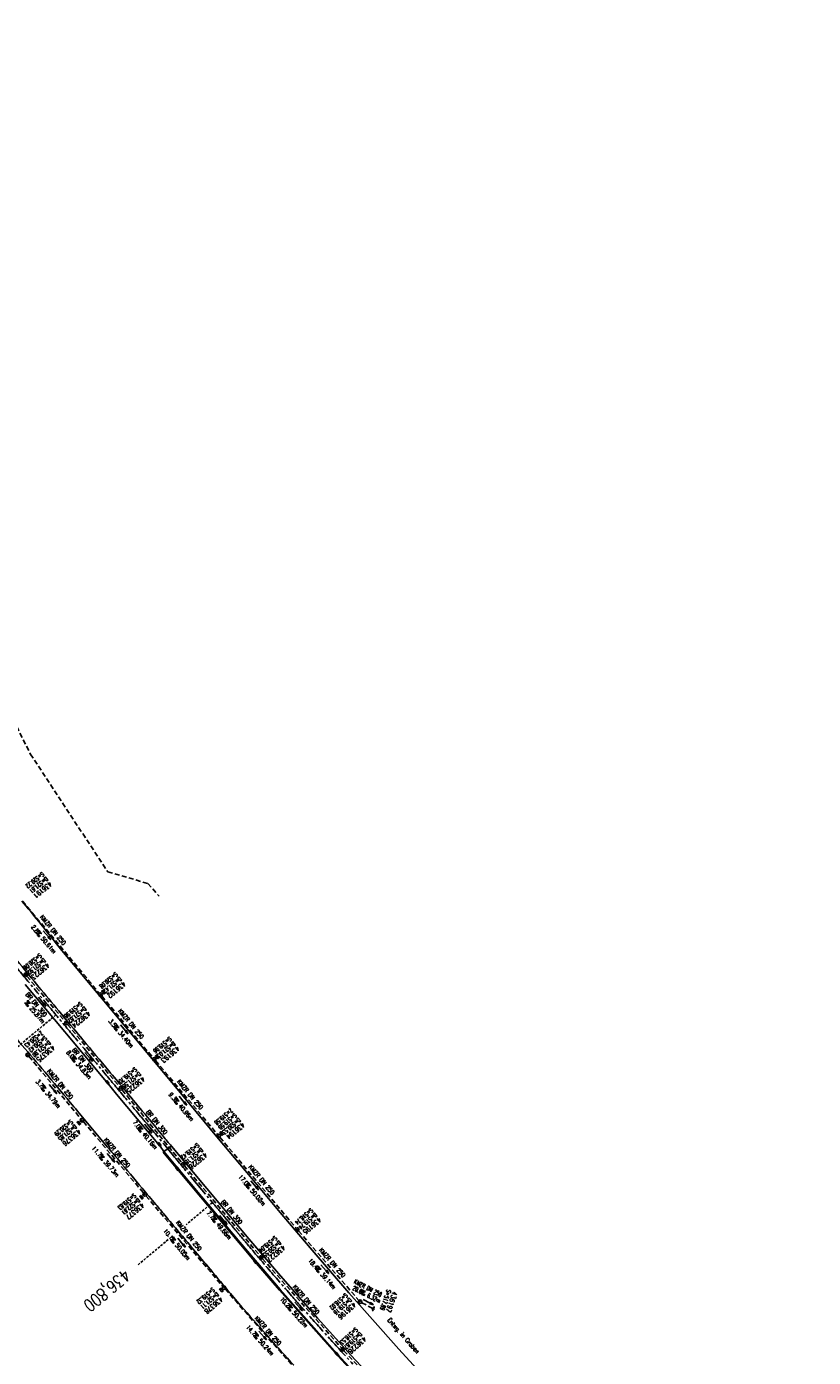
# Model space of a CAD drawing. Extents: x 454519 to 459636, y 422856 to 428936.
# Tile 19 of 82: x 458533 to 458855, y 423683 to 424227. Entities that reach past the tile are written whole.
import ezdxf
from ezdxf.enums import TextEntityAlignment as Align

# ---------------------------------------------------------------- set-up
doc = ezdxf.new("R2010")
doc.units = 0
doc.header["$LTSCALE"] = 2
doc.header["$MEASUREMENT"] = 0
for name, pattern in [('ACHSE', [5.5, 4, -0.5, 0.5, -0.5]), ('AUSGEZOGEN', [0]), ('GESTRICH-X2', [1.5, 1, -0.5]), ('GESTRICHELT', [0.75, 0.5, -0.25])]:
    doc.linetypes.add(name, pattern=pattern)
doc.layers.get('0').update_dxf_attribs({"linetype": 'CONTINUOUS'})
for name, color, linetype in [('ACHSETOP', 1, 'ACHSE'), ('BORDST_HOCH', 7, 'CONTINUOUS'), ('FBR', 8, 'CONTINUOUS'), ('HEKTOM', 1, 'GESTRICHELT'), ('KANAL', 7, 'GESTRICH-X2'), ('PFEIL', 7, 'CONTINUOUS'), ('RINNE', 8, 'CONTINUOUS'), ('SCHACHTNR', 6, 'CONTINUOUS'), ('SCHMUTZW', 30, 'GESTRICH-X2'), ('SCHRIFT', 7, 'AUSGEZOGEN'), ('SCHSYMBOL', 7, 'CONTINUOUS'), ('TEXTO', 4, 'CONTINUOUS'), ('TEXTU', 4, 'CONTINUOUS')]:
    doc.layers.add(name, color=color, linetype=linetype)
doc.styles.add('ROMANS', font='romans.shx', dxfattribs={"width": 0.8})

# ---------------------------------------------------------------- blocks, each defined once
blk = doc.blocks.new('30')
at = {"color": 0}
for p, q in [((-0.75, -0.29), (-0.75, 0.29)), ((-0.75, 0.29), (0.75, 0.29)), ((0.75, 0.29), (0.75, -0.29)), ((0.75, -0.29), (-0.75, -0.29))]:
    blk.add_line(p, q, dxfattribs=at)
blk.add_point((0, 0), dxfattribs=at)
blk = doc.blocks.new('30S')
at = {"color": 0}
for p, q in [((-0.75, -0.58), (-0.75, 0)), ((-0.75, 0), (0.75, 0)), ((0.75, 0), (0.75, -0.58)), ((0.75, -0.58), (-0.75, -0.58))]:
    blk.add_line(p, q, dxfattribs=at)
blk.add_point((0, 0), dxfattribs=at)
blk = doc.blocks.new('PROM')
blk.add_line((1.57, 1.82), (0.02, 0.02))
for centre, radius in [((0.32, 1.51), 0.317), ((0.94, 0.29), 0.283), ((1.64, 0.29), 0.283)]:
    blk.add_circle(centre, radius)
blk.add_arc((0.99, 2.68), 1.03, 239.1414, 303.3549)
blk = doc.blocks.new('PFEIL2')
at = {"color": 0}
for p, q in [((0.88, 0), (-2.4, -0.01)), ((0.88, -0.27), (0.88, 0.28)), ((0.88, 0.28), (2.43, 0.01)), ((0.91, 0.27), (0.88, 0.26)), ((0.97, 0.26), (0.88, 0.25)), ((1.02, 0.25), (0.88, 0.23)), ((1.07, 0.24), (0.88, 0.21)), ((1.13, 0.23), (0.88, 0.19)), ((1.18, 0.22), (0.88, 0.17)), ((1.24, 0.21), (0.88, 0.15)), ((1.29, 0.21), (0.88, 0.14)), ((1.34, 0.2), (0.88, 0.12)), ((1.4, 0.19), (0.88, 0.1)), ((1.45, 0.18), (0.88, 0.08)), ((1.51, 0.17), (0.88, 0.06)), ((1.56, 0.16), (0.88, 0.04)), ((1.61, 0.15), (0.88, 0.02)), ((1.67, 0.14), (0.88, 0.01)), ((1.72, 0.13), (0.88, -0.01)), ((1.78, 0.12), (0.88, -0.03)), ((1.83, 0.11), (0.88, -0.05)), ((1.88, 0.1), (0.88, -0.07)), ((1.94, 0.09), (0.88, -0.09)), ((2.05, 0.08), (0.88, -0.12)), ((1.99, 0.08), (0.88, -0.11)), ((2.1, 0.07), (0.88, -0.14)), ((2.15, 0.06), (0.88, -0.16)), ((2.21, 0.05), (0.88, -0.18)), ((2.26, 0.04), (0.88, -0.2)), ((2.32, 0.03), (0.88, -0.22)), ((2.37, 0.02), (0.88, -0.23)), ((2.42, 0.01), (0.88, -0.25)), ((2.43, 0.01), (0.88, -0.27))]:
    blk.add_line(p, q, dxfattribs=at)
blk = doc.blocks.new('GST')
at = {"color": 0}
blk.add_circle((0, 0), 0.75, dxfattribs=at)
blk.add_point((0, 0), dxfattribs=at)
blk = doc.blocks.new('10')
blk.add_blockref('GST', (0, 0))
blk = doc.blocks.new('40')
at = {"color": 0}
blk.add_arc((0.02, 0.31), 0.91, 192.5363, 347.4637, dxfattribs=at)
blk.add_point((0, 0), dxfattribs=at)
blk = doc.blocks.new('13')
blk.add_lwpolyline([(0.76, 1.22), (-0.75, 1.22), (-0.75, 1.8), (0.76, 1.8)], close=True)
at = {"rotation": 180}
blk.add_blockref('GST', (0, 0), dxfattribs=at)

msp = doc.modelspace()

# ---------------------------------------------------------------- linework, layer by layer
at = {"layer": 'ACHSETOP'}
for points in [[(458142.07, 424478.93, -0.000001), (458146.87, 424467.39, 0.000017)], [(458190.07, 424363.51, 0.000003), (458193.38, 424355.55, 0.000002), (458197.9, 424344.68, 0.000394)], [(458529.04, 423842.41, 0.000015), (458537.05, 423832.81, -0.000008), (458545.06, 423823.21, -0.000003), (458553.06, 423813.61, -0.000003), (458561.07, 423804.01, -0.000006), (458569.08, 423794.41, 0.000006), (458577.08, 423784.81, 0.000004), (458581.72, 423779.26, 0.000001), (458590.82, 423768.34), (458593.09, 423765.61, 0.000013), (458601.1, 423756.01), (458609.11, 423746.41, -0.000056), (458613.83, 423740.75, 0.000024), (458618.56, 423735.08, 0.000869), (458619.95, 423733.42, 0.000233), (458625.15, 423727.24, 0.002709), (458631.46, 423719.81, 0.001732), (458641.45, 423708.28, 0.002464), (458649.04, 423699.66, 0.002096), (458658.07, 423689.61, 0.002089), (458666.49, 423680.37, 0.002088)], [(458465, 423919.21, 0.000003), (458473, 423909.61, -0.000003), (458481.01, 423900.01)], [(459076.78, 423355.45, -0.000002), (459087.16, 423348.49)]]:
    msp.add_lwpolyline(points, format="xyb", dxfattribs=at)
at = {"layer": 'BORDST_HOCH', "flags": 128}
msp.add_lwpolyline([(458589.22, 423767.33), (458604.55, 423748.93), (458620.31, 423730.17), (458626.96, 423722.29), (458636.8, 423710.87), (458650.65, 423695.12), (458660.11, 423684.61), (458668.26, 423675.73)], dxfattribs=at)
at = {"layer": 'FBR'}
msp.add_line((458544.69, 423853.01), (458547.39, 423849.55), dxfattribs=at)
at = {"layer": 'FBR', "flags": 128}
for points in [[(458124.18, 424515.99, -0.001577), (458129.72, 424503.52, -0.003444), (458132.2, 424497.78, -0.000868), (458136.37, 424487.88, -0.000698), (458141.52, 424475.57, -0.000083), (458141.72, 424475.08, -0.000002), (458149.18, 424457.16, -0.000619), (458151.25, 424452.15, -0.000287), (458155.71, 424441.34)], [(458592.25, 423769.53, 0.000121), (458588.93, 423773.56, 0.000585), (458588.24, 423774.39, 0.000009), (458572.77, 423793.03, 0.000696), (458572.56, 423793.28, 0.000508), (458566.69, 423800.3, -0.000281), (458556.07, 423812.99, -0.000167), (458548.28, 423822.32, -0.000158), (458540.03, 423832.21, -0.003198), (458532.15, 423841.78, 0.003205), (458524.29, 423851.34, 0.002279), (458515.97, 423861.22, -0.002319), (458507.8, 423870.92, -0.00006), (458497.58, 423883.19, 0.000078), (458489.69, 423892.66), (458474.26, 423911.16, 0.000367), (458469.61, 423916.73, 0.000177), (458459.93, 423928.3)]]:
    msp.add_lwpolyline(points, format="xyb", dxfattribs=at)
at = {"layer": 'FBR'}
for points in [[(458547.39, 423849.55), (458561.84, 423832.22), (458565.28, 423828.08), (458580.98, 423809.28), (458596.56, 423790.57), (458611.56, 423772.53), (458622.46, 423759.57), (458636.78, 423742.43), (458649.03, 423727.88), (458664.79, 423709.52), (458685.25, 423686.39), (458701.33, 423668.89), (458717.47, 423652.34), (458734.04, 423635.81), (458751.46, 423619.07), (458768.2, 423603.51), (458786.35, 423587.16), (458807.47, 423568.78), (458819.26, 423558.82), (458826.07, 423553.03), (458837.73, 423543.64), (458840.46, 423541.85)], [(458606.73, 423752.18), (458592.25, 423769.53)]]:
    msp.add_lwpolyline(points, dxfattribs=at)
for points in [[(458642.31, 423679.92, -0.003981), (458632.11, 423691.23, -0.002442), (458621.98, 423702.75, -0.004383), (458616.42, 423709.25, -0.000236), (458608.2, 423719.05, 0.000273), (458601.09, 423727.52, 0.000059), (458589.56, 423741.25, -0.000189), (458585.93, 423745.57, -0.000473), (458580.29, 423752.3, 0.000279), (458570.72, 423763.74, 0.000321), (458566.19, 423769.13, -0.000133), (458555.23, 423782.19, -0.001418), (458549.59, 423788.94, 0.000774), (458539.28, 423801.33, 0.007289), (458530.04, 423812.07, 0.011084), (458523.71, 423818.91, 0.016057), (458523.01, 423819.59, 0.001246), (458513.7, 423828, 0.017778), (458507.39, 423833.28, 0.004689), (458503.3, 423836.4)], [(458677.41, 423643.64, -0.000024), (458665.84, 423655.52, -0.000231)]]:
    msp.add_lwpolyline(points, format="xyb", dxfattribs=at)
at = {"layer": 'FBR', "flags": 128}
for points in [[(458532.52, 423835.6), (458544.47, 423821.28), (458553.56, 423810.37), (458565.53, 423796.01)], [(458566.49, 423794.85), (458569.85, 423790.82), (458586.69, 423770.63)], [(458587.64, 423769.47), (458589.22, 423767.33)], [(458589.22, 423767.33), (458592.25, 423769.53)], [(458755.38, 423594.25), (458738.18, 423610.3), (458719.15, 423628.67), (458701.7, 423646.13), (458681.97, 423666.55), (458665.84, 423683.91), (458652.04, 423699.14), (458636.11, 423717.35), (458623.93, 423731.6), (458606.73, 423752.18)]]:
    msp.add_lwpolyline(points, dxfattribs=at)
at = {"layer": 'FBR'}
msp.add_arc((457983.81, 423412.28), 713.32, 38.15921, 39.8859, dxfattribs=at)
at = {"layer": 'HEKTOM'}
for p, q in [((458545.06, 423823.22), (458514.34, 423797.59)), ((458609.09, 423746.41), (458598.26, 423737.37)), ((458590.94, 423731.26), (458578.38, 423720.78))]:
    msp.add_line(p, q, dxfattribs=at)
at = {"layer": 'KANAL'}
for p, q in [((458531.4, 423869.84), (458562.8, 423832.08)), ((458533.16, 423839.06), (458548.84, 423820.41)), ((458563.75, 423830.94), (458584.81, 423805.66)), ((458549.81, 423819.25), (458571.16, 423793.66)), ((458533.97, 423806.25), (458555.28, 423780.69)), ((458585.78, 423804.5), (458611.16, 423774.28)), ((458572.09, 423792.5), (458596.62, 423762.62)), ((458556.25, 423779.53), (458580.9, 423750.32)), ((458612.09, 423773.12), (458643.31, 423735.94)), ((458597.59, 423761.47), (458628.59, 423724.59)), ((458581.86, 423749.17), (458613.28, 423712.16)), ((458644.28, 423734.81), (458668.97, 423706.41)), ((458629.56, 423723.47), (458661.81, 423686.94)), ((458614.25, 423711), (458646.44, 423674.44)), ((458670.12, 423705.47), (458674.41, 423703.28)), ((458662.81, 423685.84), (458696, 423650.62))]:
    msp.add_line(p, q, dxfattribs=at)
at = {"layer": 'RINNE'}
for p, q in [((458555.05, 423778.64), (458555.19, 423778.63)), ((458588.91, 423767.08), (458589.48, 423767.03)), ((458589.82, 423765.99), (458590.38, 423765.94)), ((458590.73, 423764.9), (458591.29, 423764.85)), ((458591.63, 423763.82), (458592.19, 423763.77)), ((458592.54, 423762.73), (458593.1, 423762.68)), ((458593.44, 423761.65), (458594, 423761.59)), ((458595.25, 423759.47), (458595.81, 423759.42)), ((458596.16, 423758.39), (458596.72, 423758.33)), ((458597.06, 423757.3), (458597.63, 423757.25)), ((458597.97, 423756.21), (458598.53, 423756.16)), ((458598.87, 423755.13), (458599.44, 423755.08)), ((458599.78, 423754.04), (458600.34, 423753.99)), ((458600.68, 423752.95), (458601.25, 423752.9)), ((458601.59, 423751.87), (458602.15, 423751.82)), ((458602.49, 423750.78), (458603.06, 423750.73)), ((458603.4, 423749.69), (458603.96, 423749.64)), ((458604.3, 423748.61), (458604.87, 423748.56)), ((458605.22, 423747.52), (458605.78, 423747.47)), ((458606.13, 423746.43), (458606.7, 423746.38)), ((458607.04, 423745.35), (458607.61, 423745.29)), ((458607.96, 423744.26), (458608.52, 423744.21)), ((458608.87, 423743.17), (458609.43, 423743.12)), ((458609.78, 423742.08), (458610.35, 423742.03)), ((458610.69, 423741), (458611.26, 423740.95)), ((458611.61, 423739.91), (458612.17, 423739.86)), ((458612.52, 423738.82), (458613.08, 423738.77)), ((458613.43, 423737.74), (458614, 423737.68)), ((458614.34, 423736.65), (458614.91, 423736.6)), ((458615.26, 423735.56), (458615.82, 423735.51)), ((458616.17, 423734.47), (458616.73, 423734.42)), ((458617.08, 423733.39), (458617.65, 423733.34)), ((458617.99, 423732.3), (458618.56, 423732.25)), ((458618.91, 423731.21), (458619.47, 423731.16)), ((458619.82, 423730.13), (458620.39, 423730.07)), ((458620.74, 423729.04), (458621.3, 423728.99)), ((458621.66, 423727.95), (458622.22, 423727.9)), ((458622.57, 423726.86), (458623.14, 423726.81)), ((458623.49, 423725.77), (458624.06, 423725.72)), ((458624.41, 423724.69), (458624.98, 423724.64)), ((458625.33, 423723.6), (458625.9, 423723.55)), ((458627.18, 423721.42), (458627.75, 423721.37)), ((458628.12, 423720.33), (458628.69, 423720.28)), ((458629.06, 423719.24), (458629.63, 423719.19)), ((458629.99, 423718.15), (458630.57, 423718.1)), ((458630.93, 423717.06), (458631.51, 423717.01)), ((458631.87, 423715.98), (458632.45, 423715.92)), ((458632.81, 423714.89), (458633.38, 423714.83)), ((458633.75, 423713.8), (458634.32, 423713.74)), ((458634.69, 423712.71), (458635.26, 423712.65)), ((458635.63, 423711.62), (458636.2, 423711.56)), ((458636.57, 423710.53), (458637.15, 423710.47)), ((458637.53, 423709.44), (458638.11, 423709.38)), ((458638.49, 423708.34), (458639.07, 423708.29)), ((458639.45, 423707.25), (458640.03, 423707.2)), ((458640.41, 423706.16), (458640.99, 423706.11)), ((458641.37, 423705.07), (458641.95, 423705.02)), ((458642.33, 423703.98), (458642.91, 423703.93)), ((458643.29, 423702.89), (458643.87, 423702.83)), ((458644.25, 423701.8), (458644.83, 423701.74)), ((458645.21, 423700.7), (458645.79, 423700.65)), ((458646.17, 423699.61), (458646.75, 423699.56)), ((458647.13, 423698.52), (458647.71, 423698.47)), ((458648.09, 423697.43), (458648.67, 423697.38)), ((458649.05, 423696.34), (458649.63, 423696.29)), ((458650.01, 423695.25), (458650.59, 423695.19)), ((458650.98, 423694.15), (458651.57, 423694.1)), ((458651.97, 423693.06), (458652.55, 423693.01)), ((458652.95, 423691.97), (458653.54, 423691.91)), ((458653.94, 423690.87), (458654.52, 423690.82)), ((458654.92, 423689.78), (458655.51, 423689.73)), ((458655.91, 423688.69), (458656.49, 423688.63)), ((458656.89, 423687.59), (458657.48, 423687.54)), ((458657.88, 423686.5), (458658.46, 423686.44)), ((458658.86, 423685.4), (458659.45, 423685.35)), ((458660.62, 423683.47), (458661.18, 423683.45))]:
    msp.add_line(p, q, dxfattribs=at)
at = {"layer": 'RINNE', "flags": 128}
msp.add_lwpolyline([(458589.22, 423767.33), (458588.91, 423767.08)], dxfattribs=at)
at = {"layer": 'RINNE'}
for points in [[(458588.91, 423767.08), (458594.25, 423760.67)], [(458589.22, 423767.33), (458604.55, 423748.93), (458620.31, 423730.17), (458626.47, 423722.87)], [(458595.21, 423759.52), (458604.25, 423748.68), (458620, 423729.91), (458626.17, 423722.61)], [(458627.14, 423721.46), (458636.5, 423710.61), (458650.35, 423694.85), (458659.31, 423684.9)], [(458627.45, 423721.72), (458636.8, 423710.87), (458650.65, 423695.12), (458660.11, 423684.61), (458668.26, 423675.73), (458679.61, 423663.59), (458693.9, 423648.72)], [(458660.32, 423683.79), (458667.97, 423675.46), (458679.32, 423663.32), (458693.61, 423648.44)]]:
    msp.add_lwpolyline(points, dxfattribs=at)
at = {"layer": 'SCHMUTZW'}
msp.add_lwpolyline([(458506.36, 423986.85), (458534.56, 423929.94), (458566.21, 423881.77), (458582.65, 423876.95), (458587.2, 423871.79)], dxfattribs=at)
at = {"layer": 'SCHSYMBOL'}
for points in [[(458554.14, 423779.74), (458555.1, 423778.59), (458554.65, 423778.21), (458553.69, 423779.37)], [(458579.75, 423749.37), (458580.71, 423748.22), (458580.27, 423747.84), (458579.3, 423749)], [(458612.41, 423711.43), (458613.39, 423710.29), (458612.94, 423709.91), (458611.96, 423711.05)]]:
    msp.add_lwpolyline(points, close=True, dxfattribs=at)

# ---------------------------------------------------------------- block references
at = {"layer": 'PFEIL'}
for p, rotation in [((458541.37, 423855.81), 309.7674000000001), ((458539.44, 423828.59), 310.0505), ((458573.03, 423817.28), 309.7674), ((458558.41, 423806.03), 309.8218), ((458543.85, 423792.83), 309.7826), ((458596.99, 423788.06), 310.0178), ((458582.78, 423776.66), 309.3752), ((458567.52, 423764.74), 310.7951201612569), ((458626.37, 423753.42), 310.0063000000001), ((458613.56, 423739.26), 310.0565000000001), ((458596.43, 423730), 309.3210000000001), ((458655.01, 423719.21), 310.9722), ((458644.29, 423703.9), 311.4424), ((458672.8, 423705.69), 332.8635), ((458629.6, 423692.06), 311.3508)]:
    msp.add_blockref('PFEIL2', p, dxfattribs=dict(at, rotation=rotation))
at = {"layer": 'SCHSYMBOL'}
for name, p, rotation in [('GST', (458532.67, 423839.65), 309.8283000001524), ('13', (458563.28, 423831.51), 309.8283), ('10', (458549.32, 423819.84), 309.8283), ('GST', (458533.49, 423806.84), 309.8283), ('13', (458585.29, 423805.07), 309.8283), ('30', (458566.17, 423795.56), 309.6344542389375), ('GST', (458571.63, 423793.09), 309.8283), ('GST', (458555.75, 423780.11), 309.8283), ('13', (458611.63, 423773.69), 309.8283), ('30', (458587.34, 423770.2), 310.1540115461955), ('30S', (458595.04, 423760.35), 309.8009762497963), ('GST', (458597.11, 423762.04), 309.8283000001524), ('GST', (458581.38, 423749.74), 309.8283), ('10', (458643.79, 423735.38), 310.4478), ('30S', (458626.96, 423722.3), 310.5215706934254), ('GST', (458629.07, 423724.03), 310.4127000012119), ('GST', (458613.75, 423711.57), 310.3959), ('10', (458669.45, 423705.83), 311.9697), ('40', (458675.08, 423702.94), 247.5091277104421), ('30S', (458660.11, 423684.61), 312.3535574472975), ('GST', (458662.31, 423686.38), 312.341300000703)]:
    msp.add_blockref(name, p, dxfattribs=dict(at, rotation=rotation))
at = {"layer": 'TEXTU'}
for p, rotation in [((458536.82, 423856.58), 309.7674000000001), ((458532.22, 423828.03), 310.0505), ((458568.49, 423818.05), 309.7674), ((458551.25, 423805.26), 309.8218), ((458538.69, 423793.32), 309.7826), ((458593.1, 423787.98), 310.0178), ((458578.3, 423776.59), 309.3752), ((458562.51, 423765.06), 310.7951201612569), ((458622.46, 423753.41), 310.0063000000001), ((458608.57, 423739.62), 310.0565000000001), ((458591.74, 423731.21), 309.3210000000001), ((458651.11, 423719.14), 310.9722), ((458669.43, 423709.2), 332.8635), ((458639.55, 423703.41), 311.4424), ((458625.69, 423691.95), 311.3508)]:
    msp.add_blockref('PROM', p, dxfattribs=dict(at, rotation=rotation))

# ---------------------------------------------------------------- texts
at = {"layer": 'HEKTOM', "style": 'ROMANS', "width": 0.8}
msp.add_text('436,800', height=5, rotation=219.8283, dxfattribs=at).set_placement((458572.94, 423719.5))
at = {"layer": 'SCHACHTNR', "style": 'ROMANS'}
for s, height, rotation, width, p in [('S=520.22', 1.8, 219.2242, 0.6, (458539.31, 423881.79)), ('D=521.61', 1.8, 219.2242, 0.6, (458540.89, 423879.85)), ('436191', 2, 219.2242, 0.7, (458542.47, 423877.91)), ('S=520.06', 1.8, 219.8283, 0.6, (458538.31, 423848.5)), ('D=521.92', 1.8, 219.8283, 0.6, (458539.91, 423846.59)), ('436223', 2, 219.8283, 0.7, (458541.5, 423844.66)), ('S=520.08', 1.8, 219.8283, 0.6, (458569.4, 423840.87)), ('D=521.42', 1.8, 219.8283, 0.6, (458570.99, 423838.93)), ('436192', 2, 219.8283, 0.7, (458572.62, 423837.02)), ('S=519.98', 1.8, 219.8283, 0.6, (458554.94, 423828.69)), ('D=521.82', 1.8, 219.8283, 0.6, (458556.56, 423826.78)), ('436224', 2, 219.8283, 0.7, (458558.16, 423824.88)), ('Z=520.43', 1.8, 219.8283, 0.6, (458538.82, 423816.7)), ('S=520.42', 1.8, 219.8283, 0.6, (458540.41, 423814.76)), ('D=521.90', 1.8, 219.8283, 0.6, (458542, 423812.85)), ('S=519.96', 1.8, 219.8283, 0.6, (458591.4, 423814.43)), ('436375', 2, 219.8283, 0.7, (458543.6, 423810.92)), ('D=521.03', 1.8, 219.8283, 0.6, (458593.02, 423812.49)), ('436193', 2, 219.8283, 0.7, (458594.62, 423810.58)), ('S=519.70', 1.8, 219.8283, 0.6, (458577.25, 423801.94)), ('D=521.58', 1.8, 219.8283, 0.6, (458578.88, 423800.03)), ('436225', 2, 219.8283, 0.7, (458580.47, 423798.09)), ('S=520.29', 1.8, 219.8283, 0.6, (458551.03, 423780.46)), ('Z=519.58', 1.8, 219.8283, 0.6, (458616.48, 423785.07)), ('S=519.59', 1.8, 219.8283, 0.6, (458618.07, 423783.16)), ('D=520.53', 1.8, 219.8283, 0.6, (458619.67, 423781.22)), ('D=521.85', 1.8, 219.8283, 0.6, (458552.62, 423778.52)), ('436376', 2, 219.8283, 0.7, (458554.25, 423776.61)), ('436194', 2, 219.8283, 0.7, (458621.29, 423779.32)), ('S=519.42', 1.8, 219.8283, 0.6, (458602.75, 423770.91)), ('D=521.18', 1.8, 219.8283, 0.6, (458604.34, 423768.97)), ('436226', 2, 219.8283, 0.7, (458605.94, 423767.06)), ('S=519.83', 1.8, 219.8283, 0.6, (458576.93, 423750.28)), ('D=522.61', 1.8, 219.8283, 0.6, (458578.56, 423748.37)), ('436377', 2, 219.8283, 0.7, (458580.15, 423746.47)), ('S=518.74', 1.8, 220.4478, 0.6, (458649.31, 423744.31)), ('D=519.74', 1.8, 220.4478, 0.6, (458650.94, 423742.41)), ('436195', 2, 220.4478, 0.7, (458652.56, 423740.5)), ('S=519.04', 1.8, 220.4127, 0.6, (458634.59, 423732.94)), ('D=520.55', 1.8, 220.4127, 0.6, (458636.22, 423731.03)), ('436227', 2, 220.4127, 0.7, (458637.84, 423729.16)), ('S=519.32', 1.8, 220.3959, 0.6, (458609.07, 423711.79)), ('D=521.11', 1.8, 220.3959, 0.6, (458610.69, 423709.89)), ('S=518.02', 1.8, 221.9697, 0.6, (458663.38, 423709.54)), ('S=517.89', 1.8, 250.8314, 0.6, (458680.49, 423711.03)), ('436197', 2, 250.8314, 0.7, (458682.86, 423710.22)), ('436378', 2, 220.3959, 0.7, (458612.28, 423707.98)), ('D=519.16', 1.8, 221.9697, 0.6, (458665.03, 423707.67)), ('436196', 2, 221.9697, 0.7, (458666.72, 423705.83)), ('S=518.53', 1.8, 222.3413, 0.6, (458667.53, 423695.47)), ('D=519.87', 1.8, 222.3413, 0.6, (458669.22, 423693.62)), ('436228', 2, 222.3413, 0.7, (458670.91, 423691.78))]:
    msp.add_text(s, height=height, rotation=rotation, dxfattribs=dict(at, width=width)).set_placement(p)
at = {"layer": 'SCHRIFT', "style": 'ROMANS', "width": 0.8}
msp.add_text('Entwg. in Graben', height=1.8, rotation=311.3165, dxfattribs=at).set_placement((458680.43, 423698.3))
at = {"layer": 'TEXTO', "style": 'ROMANS'}
for s, rotation, width, p in [('KMZR DN 250', 309.7674, 0.75, (458543.13, 423857.32)), ('BR DN 300', 310.0505, 0.75, (458536.33, 423826.86)), ('KMZR DN 250', 309.7674, 0.75, (458575.06, 423818.94)), ('BR DN 300', 309.8218, 0.75, (458555.36, 423804.11)), ('KMZR DN 250', 309.7826, 0.75, (458546.11, 423794.3)), ('KMZR DN 250', 310.0178, 0.75, (458599.22, 423790.03)), ('BR DN 300', 309.3752, 0.75, (458585.63, 423778.73)), ('KMZR DN 250', 310.7951, 0.75, (458569.34, 423766.24)), ('KMZR DN 250', 310.0063, 0.75, (458628.47, 423755.19)), ('BR DN 300', 310.0565, 0.75, (458616.24, 423741.95)), ('KMZR DN 250', 309.321, 0.75, (458598.71, 423732.27)), ('KMZR DN 250', 310.9722, 0.75, (458657.38, 423721.25)), ('KMZR DN 250', 311.4424, 0.75, (458646.69, 423706.12)), ('KMZR DN 250', 332.8635, 0.6, (458672.24, 423710.63)), ('KMZR DN 250', 311.3508, 0.75, (458631.09, 423693.38))]:
    msp.add_text(s, height=1.8, rotation=rotation, dxfattribs=dict(at, width=width)).set_placement(p, align=Align.CENTER)
at = {"layer": 'TEXTU', "style": 'ROMANS'}
for s, rotation, width, p in [('2.8', 309.7674, 0.75, (458534.76, 423859.07)), ('50.61m', 309.7674, 0.75, (458538.73, 423854.29)), ('25.87m', 310.0505, 0.75, (458534.14, 423825.72)), ('3.5', 309.7674, 0.75, (458566.42, 423820.54)), ('34.40m', 309.7674, 0.75, (458570.39, 423815.76)), ('8.0', 309.8218, 0.75, (458549.2, 423807.75)), ('34.83m', 309.8218, 0.75, (458553.17, 423802.97)), ('3.7', 309.7826, 0.75, (458536.63, 423795.81)), ('34.79m', 309.7826, 0.75, (458540.6, 423791.03)), ('9.3', 310.0178, 0.75, (458591.01, 423790.51)), ('40.96m', 310.0178, 0.75, (458595.01, 423785.76)), ('7.0', 309.3752, 0.75, (458576.27, 423779.07)), ('40.16m', 309.3752, 0.75, (458580.21, 423774.26)), ('11.7', 310.7951, 0.75, (458559.53, 423768.52)), ('39.73m', 310.7951, 0.75, (458564.47, 423762.8)), ('17.0', 310.0063, 0.75, (458619.52, 423756.9)), ('50.02m', 310.0063, 0.75, (458624.4, 423751.12)), ('7.7', 310.0565, 0.75, (458606.5, 423742.09)), ('49.66m', 310.0565, 0.75, (458610.5, 423737.3)), ('10.1', 309.321, 0.75, (458588.84, 423734.75)), ('50.05m', 309.321, 0.75, (458593.65, 423728.88)), ('18.4', 310.9722, 0.75, (458648.12, 423722.58)), ('39.14m', 310.9722, 0.75, (458653.09, 423716.86)), ('20.6', 332.8635, 0.6, (458666.17, 423710.87)), ('6.32m', 332.8635, 0.6, (458672.11, 423707.84)), ('10.2', 311.4424, 0.75, (458636.52, 423706.85)), ('50.22m', 311.4424, 0.75, (458641.55, 423701.17)), ('14.7', 311.3508, 0.75, (458622.66, 423695.38)), ('50.24m', 311.3508, 0.75, (458627.69, 423689.69))]:
    msp.add_text(s, height=1.8, rotation=rotation, dxfattribs=dict(at, width=width)).set_placement(p)

doc.saveas('drawing.dxf')
